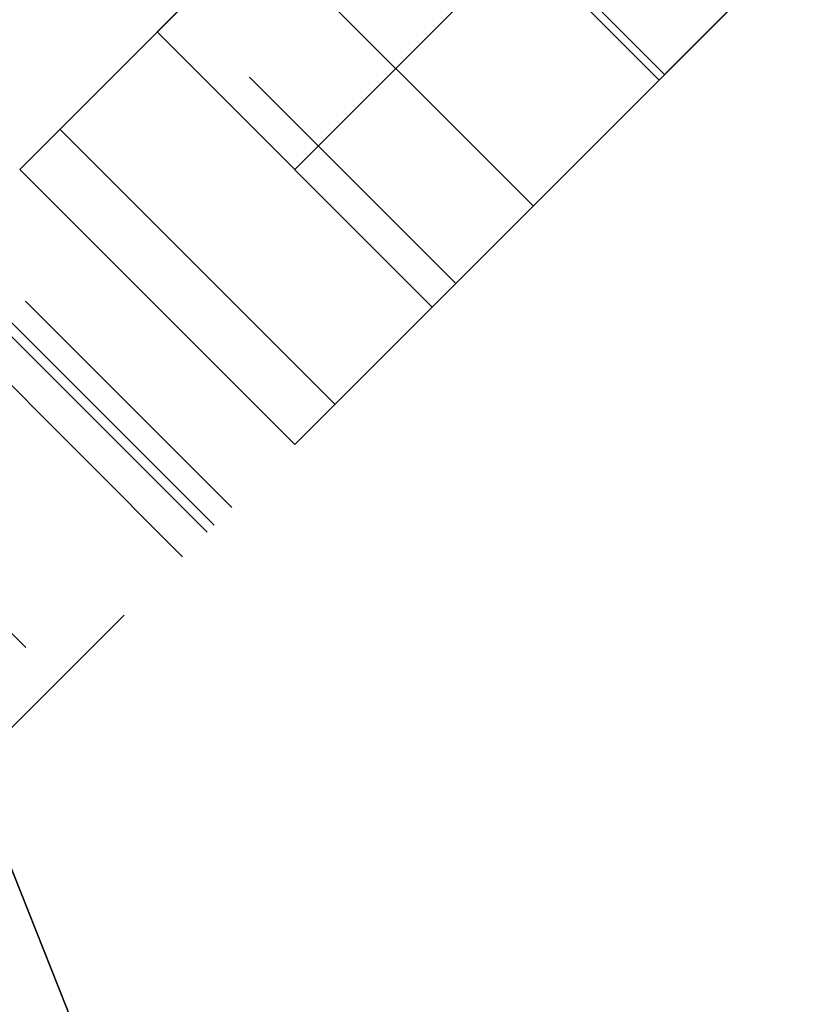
# Model space of a CAD drawing. Header units: millimetres. Extents: x -1690 to 192, y -898 to 54.
# Tile 81 of 256: x -1641.47 to -1637.37, y -10.48 to -5.42. Entities that reach past the tile are written whole.
import ezdxf

# ---------------------------------------------------------------- set-up
doc = ezdxf.new("R2010")
doc.units = ezdxf.units.MM
doc.header["$MEASUREMENT"] = 0
doc.layers.add('OVIDIO 186x93x72h', color=7, linetype='Continuous')

msp = doc.modelspace()

# ---------------------------------------------------------------- linework, layer by layer
at = {"layer": 'OVIDIO 186x93x72h', "extrusion": (0.202852, -0.108979, 0.973126)}
for points in [[(-750.5095, 1609.817), (-750.5095, 1449.1612)], [(-750.5095, 1449.1612), (-750.5095, 1609.817)], [(-750.805, 1609.817), (-750.805, 1449.1612)], [(-751.1005, 1609.817), (-751.1005, 1449.1612)], [(-751.1005, 1449.1612), (-751.1005, 1609.817)]]:
    msp.add_lwpolyline(points, dxfattribs=at)
at = {"layer": 'OVIDIO 186x93x72h', "extrusion": (0.235702, -0.235702, 0.942809)}
for points in [[(-1155.0728, 1376.7622), (-1155.0728, 1267.6844)], [(-1156.0215, 1267.6844), (-1156.0215, 1376.7622)], [(-1158.8675, 1267.6844), (-1158.8675, 1376.7622)], [(-1157.9188, 1376.7622), (-1157.9188, 1267.6844)]]:
    msp.add_lwpolyline(points, dxfattribs=at)
at = {"layer": 'OVIDIO 186x93x72h', "extrusion": (0.881274, 0.265352, 0.39108)}
msp.add_lwpolyline([(458.4009, 1206.8695), (502.7138, 1264.4246)], dxfattribs=at)
at = {"layer": 'OVIDIO 186x93x72h', "extrusion": (0.108979, -0.202852, 0.973126)}
for points in [[(-1465.2103, 960.73), (-1465.2103, 800.0741)], [(-1465.2103, 800.0741), (-1465.2103, 960.73)], [(-1464.9149, 960.73), (-1464.9149, 800.0741)], [(-1464.6194, 800.0741), (-1464.6194, 960.73)], [(-1464.6194, 960.73), (-1464.6194, 800.0741)]]:
    msp.add_lwpolyline(points, dxfattribs=at)
at = {"layer": 'OVIDIO 186x93x72h', "extrusion": (0.046296, -0.021464, 0.998697)}
for points in [[(-670.086, 1436.9399), (-670.086, 1537.4512)], [(-671.5722, 1435.9717), (-671.5722, 1537.2761)]]:
    msp.add_lwpolyline(points, dxfattribs=at)
at = {"layer": 'OVIDIO 186x93x72h', "extrusion": (0.021464, -0.046296, 0.998697)}
for points in [[(-1501.069, 640.8013), (-1501.069, 742.1039)], [(-1502.5549, 641.7651), (-1502.5549, 742.2781)]]:
    msp.add_lwpolyline(points, dxfattribs=at)
at = {"layer": 'OVIDIO 186x93x72h'}
for points in [[(-1630.018, 5.2702), (-1641.4731, -6.1849)], [(-1630.7251, 4.5631), (-1640.766, -5.4778)], [(-1640.766, -5.4778), (-1630.7251, 4.5631)], [(-1630.018, 3.856), (-1640.0589, -6.1849)], [(-1628.6037, 3.856), (-1640.0589, -7.5991)], [(-1639.3518, -6.892), (-1629.3109, 3.1489)], [(-1629.3109, 3.1489), (-1639.3518, -6.892)], [(-1639.2176, -4.6365), (-1638.1569, -5.6972)], [(-1639.2457, -4.6646), (-1638.185, -5.7253)], [(-1640.2464, -4.9582), (-1638.8322, -6.3724)], [(-1640.766, -5.4778), (-1639.3518, -6.892)], [(-1639.3518, -6.892), (-1640.766, -5.4778)], [(-1640.2911, -5.71), (-1639.2304, -6.7707)], [(-1639.2304, -6.7707), (-1640.2911, -5.71)], [(-1639.8518, -7.392), (-1641.266, -5.9778)], [(-1641.266, -5.9778), (-1639.8518, -7.392)], [(-1641.266, -5.9778), (-1639.8518, -7.392)], [(-1640.0589, -7.5991), (-1641.4731, -6.1849)], [(-1641.4731, -6.1849), (-1640.0589, -7.5991)], [(-1640.0589, -7.5991), (-1641.4731, -6.1849)], [(-1641.4731, -6.1849), (-1640.0589, -7.5991)], [(-1641.4731, -6.1849), (-1640.0589, -7.5991)], [(-1640.0589, -7.5991), (-1641.1195, -6.5385)], [(-1640.0589, -7.5991), (-1641.1195, -6.5385)], [(-1641.1195, -6.5385), (-1640.0589, -7.5991)], [(-1641.1195, -6.5385), (-1640.0589, -7.5991)], [(-1641.1195, -6.5385), (-1640.0589, -7.5991)], [(-1640.3825, -7.9227), (-1641.4431, -6.862)], [(-1641.4431, -6.862), (-1640.3825, -7.9227)], [(-1641.5338, -6.9527), (-1640.4731, -8.0133)], [(-1641.5694, -6.9883), (-1640.5088, -8.049)], [(-1641.4418, -8.641), (-1642.5441, -7.5388)]]:
    msp.add_lwpolyline(points, dxfattribs=at)
at = {"layer": 'OVIDIO 186x93x72h', "extrusion": (0.324768, 0.324768, 0.888285)}
for points in [[(1155.8234, 1338.8741), (1155.8234, 1331.7877)], [(1155.8234, 1331.7877), (1155.8234, 1338.8741)], [(1155.0734, 1331.7877), (1155.0734, 1338.8741)], [(1154.3234, 1331.7877), (1154.3234, 1338.8741)], [(1154.3234, 1338.8741), (1154.3234, 1331.7877)]]:
    msp.add_lwpolyline(points, dxfattribs=at)
at = {"layer": 'OVIDIO 186x93x72h', "extrusion": (0.015219, 0.015219, 0.999768)}
for points in [[(-1651.5653, -16.7909), (-1642.1877, -7.4155)], [(-1650.5047, -17.8517), (-1641.1272, -8.4763)], [(-1651.5652, -16.7909), (-1651.3125, -16.5383)], [(-1651.3125, -16.5383), (-1651.5652, -16.7909)], [(-1651.035, -17.3213), (-1650.7823, -17.0687)], [(-1651.141, -17.2152), (-1652.2434, -18.3174)], [(-1650.252, -17.599), (-1650.5047, -17.8517)], [(-1650.5047, -17.8517), (-1650.252, -17.599)], [(-1653.0503, -17.8514), (-1653.0217, -17.8793), (-1652.9923, -17.9069), (-1652.962, -17.934), (-1652.9308, -17.9606), (-1652.8987, -17.9867), (-1652.8658, -18.0123), (-1652.8321, -18.0374), (-1652.7975, -18.0618), (-1652.762, -18.0855), (-1652.7258, -18.1086), (-1652.6888, -18.1309), (-1652.651, -18.1525), (-1652.6124, -18.1733), (-1652.5731, -18.1933), (-1652.5331, -18.2124), (-1652.4925, -18.2306), (-1652.4511, -18.2479), (-1652.4092, -18.2642), (-1652.3666, -18.2795), (-1652.3236, -18.2939), (-1652.2799, -18.3071), (-1652.2359, -18.3194), (-1652.1913, -18.3305), (-1652.1464, -18.3405), (-1652.1011, -18.3494), (-1652.0555, -18.3571), (-1652.0096, -18.3637), (-1651.9634, -18.3691), (-1651.9171, -18.3733), (-1651.8707, -18.3763), (-1651.8241, -18.3781), (-1651.7775, -18.3787), (-1651.731, -18.3781), (-1651.6844, -18.3763), (-1651.638, -18.3733), (-1651.5916, -18.3691), (-1651.5455, -18.3637), (-1651.4996, -18.3572), (-1651.454, -18.3495), (-1651.4087, -18.3406), (-1651.3638, -18.3306), (-1651.3192, -18.3195), (-1651.2751, -18.3073), (-1651.2315, -18.294), (-1651.1884, -18.2797), (-1651.1459, -18.2643), (-1651.1039, -18.248), (-1651.0626, -18.2308), (-1651.0219, -18.2126), (-1650.9819, -18.1935), (-1650.9426, -18.1735), (-1650.9041, -18.1527), (-1650.8663, -18.1311), (-1650.8292, -18.1088), (-1650.793, -18.0857), (-1650.7576, -18.062), (-1650.723, -18.0376), (-1650.6892, -18.0126), (-1650.6563, -17.987), (-1650.6242, -17.9609), (-1650.593, -17.9342), (-1650.5627, -17.9071), (-1650.5333, -17.8796), (-1650.5047, -17.8517)], [(-1650.5047, -17.8517), (-1650.5333, -17.8796), (-1650.5627, -17.9071), (-1650.593, -17.9342), (-1650.6242, -17.9609), (-1650.6563, -17.987), (-1650.6892, -18.0126), (-1650.723, -18.0376), (-1650.7576, -18.062), (-1650.793, -18.0857), (-1650.8292, -18.1088), (-1650.8663, -18.1311), (-1650.9041, -18.1527), (-1650.9426, -18.1735), (-1650.9819, -18.1935), (-1651.0219, -18.2126), (-1651.0626, -18.2308), (-1651.1039, -18.248), (-1651.1459, -18.2643), (-1651.1884, -18.2797), (-1651.2315, -18.294), (-1651.2751, -18.3073), (-1651.3192, -18.3195), (-1651.3638, -18.3306), (-1651.4087, -18.3406), (-1651.454, -18.3495), (-1651.4996, -18.3572), (-1651.5455, -18.3637), (-1651.5916, -18.3691), (-1651.638, -18.3733), (-1651.6844, -18.3763), (-1651.731, -18.3781), (-1651.7775, -18.3787), (-1651.8241, -18.3781), (-1651.8707, -18.3763), (-1651.9171, -18.3733), (-1651.9634, -18.3691), (-1652.0096, -18.3637), (-1652.0555, -18.3571), (-1652.1011, -18.3494), (-1652.1464, -18.3405), (-1652.1913, -18.3305), (-1652.2359, -18.3194), (-1652.2799, -18.3071), (-1652.3236, -18.2939), (-1652.3666, -18.2795), (-1652.4092, -18.2642), (-1652.4511, -18.2479), (-1652.4925, -18.2306), (-1652.5331, -18.2124), (-1652.5731, -18.1933), (-1652.6124, -18.1733), (-1652.651, -18.1525), (-1652.6888, -18.1309), (-1652.7258, -18.1086), (-1652.762, -18.0855), (-1652.7975, -18.0618), (-1652.8321, -18.0374), (-1652.8658, -18.0123), (-1652.8987, -17.9867), (-1652.9308, -17.9606), (-1652.962, -17.934), (-1652.9923, -17.9069), (-1653.0217, -17.8793), (-1653.0503, -17.8514)]]:
    msp.add_lwpolyline(points, dxfattribs=at)
at = {"layer": 'OVIDIO 186x93x72h', "extrusion": (0.999884, -0.000231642, -0.015217)}
for points in [[(-10.6274, -27.6557), (-3.1701, 462.1775)], [(-11.6878, -27.6395), (-4.2305, 462.1924)]]:
    msp.add_lwpolyline(points, dxfattribs=at)
at = {"layer": 'OVIDIO 186x93x72h', "extrusion": (0.866025, -0.288675, -0.408248)}
for points in [[(-524.1226, -613.0512), (-521.4779, -609.8121)], [(-521.4779, -609.8121), (-524.1226, -613.0512)], [(-522.5527, -611.4724), (-525.1321, -614.6316)]]:
    msp.add_lwpolyline(points, dxfattribs=at)
at = {"layer": 'OVIDIO 186x93x72h', "extrusion": (-0.288675, 0.866025, -0.408248)}
for points in [[(1556.3525, 232.6217), (1558.932, 229.4625)], [(1558.932, 229.4625), (1556.3525, 232.6217)], [(1557.587, 230.769), (1554.9424, 234.0081)], [(1557.2516, 230.4951), (1554.6069, 233.7342)], [(1554.6069, 233.7342), (1557.2516, 230.4951)], [(1558.0375, 228.7322), (1555.4581, 231.8914)], [(1555.4581, 231.8914), (1558.0375, 228.7322)]]:
    msp.add_lwpolyline(points, dxfattribs=at)
at = {"layer": 'OVIDIO 186x93x72h', "extrusion": (0.707107, -0.707107, 0)}
for points in [[(-1165.0701, -1.6264), (-1165.0699, -1.6486), (-1165.0692, -1.671), (-1165.0679, -1.6936), (-1165.0661, -1.7163), (-1165.0638, -1.7391), (-1165.0609, -1.7621), (-1165.0575, -1.7852), (-1165.0534, -1.8084), (-1165.0489, -1.8316), (-1165.0437, -1.8549), (-1165.0379, -1.8782), (-1165.0315, -1.9016), (-1165.0246, -1.9249), (-1165.017, -1.9482), (-1165.0088, -1.9714), (-1164.9999, -1.9945), (-1164.9905, -2.0175), (-1164.9804, -2.0404), (-1164.9697, -2.0632), (-1164.9584, -2.0857), (-1164.9465, -2.1081), (-1164.934, -2.1302), (-1164.9209, -2.152), (-1164.9071, -2.1736), (-1164.8928, -2.1949), (-1164.8779, -2.2159), (-1164.8625, -2.2365), (-1164.8465, -2.2567), (-1164.83, -2.2766), (-1164.8129, -2.296), (-1164.7953, -2.315), (-1164.7773, -2.3335), (-1164.7587, -2.3516), (-1164.7397, -2.3692), (-1164.7203, -2.3862), (-1164.7004, -2.4028), (-1164.6802, -2.4188), (-1164.6596, -2.4342), (-1164.6386, -2.4491), (-1164.6174, -2.4634), (-1164.5958, -2.4771), (-1164.5739, -2.4903), (-1164.5518, -2.5028), (-1164.5294, -2.5147), (-1164.5069, -2.526), (-1164.4842, -2.5367), (-1164.4613, -2.5468), (-1164.4382, -2.5562), (-1164.4151, -2.565), (-1164.3919, -2.5732), (-1164.3686, -2.5808), (-1164.3453, -2.5878), (-1164.322, -2.5942), (-1164.2986, -2.6), (-1164.2754, -2.6051), (-1164.2521, -2.6097), (-1164.2289, -2.6137), (-1164.2058, -2.6172), (-1164.1829, -2.62), (-1164.16, -2.6224), (-1164.1373, -2.6242), (-1164.1147, -2.6254), (-1164.0923, -2.6262), (-1164.0701, -2.6264)], [(-1164.0701, -2.6264), (-1164.0923, -2.6262), (-1164.1147, -2.6254), (-1164.1373, -2.6242), (-1164.16, -2.6224), (-1164.1829, -2.62), (-1164.2058, -2.6172), (-1164.2289, -2.6137), (-1164.2521, -2.6097), (-1164.2754, -2.6051), (-1164.2986, -2.6), (-1164.322, -2.5942), (-1164.3453, -2.5878), (-1164.3686, -2.5808), (-1164.3919, -2.5732), (-1164.4151, -2.565), (-1164.4382, -2.5562), (-1164.4613, -2.5468), (-1164.4842, -2.5367), (-1164.5069, -2.526), (-1164.5294, -2.5147), (-1164.5518, -2.5028), (-1164.5739, -2.4903), (-1164.5958, -2.4771), (-1164.6174, -2.4634), (-1164.6386, -2.4491), (-1164.6596, -2.4342), (-1164.6802, -2.4188), (-1164.7004, -2.4028), (-1164.7203, -2.3862), (-1164.7397, -2.3692), (-1164.7587, -2.3516), (-1164.7773, -2.3335), (-1164.7953, -2.315), (-1164.8129, -2.296), (-1164.83, -2.2766), (-1164.8465, -2.2567), (-1164.8625, -2.2365), (-1164.8779, -2.2159), (-1164.8928, -2.1949), (-1164.9071, -2.1736), (-1164.9209, -2.152), (-1164.934, -2.1302), (-1164.9465, -2.1081), (-1164.9584, -2.0857), (-1164.9697, -2.0632), (-1164.9804, -2.0404), (-1164.9905, -2.0175), (-1164.9999, -1.9945), (-1165.0088, -1.9714), (-1165.017, -1.9482), (-1165.0246, -1.9249), (-1165.0315, -1.9016), (-1165.0379, -1.8782), (-1165.0437, -1.8549), (-1165.0489, -1.8316), (-1165.0534, -1.8084), (-1165.0575, -1.7852), (-1165.0609, -1.7621), (-1165.0638, -1.7391), (-1165.0661, -1.7163), (-1165.0679, -1.6936), (-1165.0692, -1.671), (-1165.0699, -1.6486), (-1165.0701, -1.6264)], [(-1164.7773, 21.7897), (-1164.794, 21.7725), (-1164.8104, 21.7549), (-1164.8264, 21.7368), (-1164.8421, 21.7182), (-1164.8574, 21.6992), (-1164.8722, 21.6798), (-1164.8866, 21.66), (-1164.9006, 21.6397), (-1164.914, 21.6191), (-1164.927, 21.5981), (-1164.9395, 21.5767), (-1164.9515, 21.555), (-1164.963, 21.533), (-1164.9739, 21.5107), (-1164.9842, 21.4881), (-1164.994, 21.4652), (-1165.0033, 21.4422), (-1165.0119, 21.4189), (-1165.02, 21.3954), (-1165.0274, 21.3717), (-1165.0343, 21.3479), (-1165.0406, 21.3239), (-1165.0462, 21.2999), (-1165.0513, 21.2758), (-1165.0558, 21.2516), (-1165.0596, 21.2274), (-1165.0628, 21.2031), (-1165.0655, 21.1789), (-1165.0675, 21.1547), (-1165.069, 21.1306), (-1165.0699, 21.1065), (-1165.0701, 21.0826)], [(-1165.0701, 21.0826), (-1165.0699, 21.1065), (-1165.069, 21.1306), (-1165.0675, 21.1547), (-1165.0655, 21.1789), (-1165.0628, 21.2031), (-1165.0596, 21.2274), (-1165.0558, 21.2516), (-1165.0513, 21.2758), (-1165.0462, 21.2999), (-1165.0406, 21.3239), (-1165.0343, 21.3479), (-1165.0274, 21.3717), (-1165.02, 21.3954), (-1165.0119, 21.4189), (-1165.0033, 21.4422), (-1164.994, 21.4652), (-1164.9842, 21.4881), (-1164.9739, 21.5107), (-1164.963, 21.533), (-1164.9515, 21.555), (-1164.9395, 21.5767), (-1164.927, 21.5981), (-1164.914, 21.6191), (-1164.9006, 21.6397), (-1164.8866, 21.66), (-1164.8722, 21.6798), (-1164.8574, 21.6992), (-1164.8421, 21.7182), (-1164.8264, 21.7368), (-1164.8104, 21.7549), (-1164.794, 21.7725), (-1164.7773, 21.7897)], [(-1164.0701, -2.6264), (-1164.0944, -2.6261), (-1164.1187, -2.6252), (-1164.1431, -2.6238), (-1164.1675, -2.6217), (-1164.1919, -2.619), (-1164.2163, -2.6157), (-1164.2407, -2.6118), (-1164.265, -2.6073), (-1164.2892, -2.6021), (-1164.3134, -2.5964), (-1164.3374, -2.59), (-1164.3613, -2.5831), (-1164.385, -2.5756), (-1164.4085, -2.5674), (-1164.4318, -2.5587), (-1164.4549, -2.5494), (-1164.4777, -2.5396), (-1164.5002, -2.5292), (-1164.5225, -2.5183), (-1164.5444, -2.5068), (-1164.566, -2.4948), (-1164.5873, -2.4823), (-1164.6082, -2.4694), (-1164.6287, -2.4559), (-1164.6488, -2.442), (-1164.6685, -2.4277), (-1164.6877, -2.4129), (-1164.7065, -2.3978), (-1164.7249, -2.3822), (-1164.7428, -2.3663), (-1164.7603, -2.3501), (-1164.7773, -2.3335), (-1164.7938, -2.3166), (-1164.8101, -2.2991), (-1164.826, -2.2812), (-1164.8415, -2.2628), (-1164.8567, -2.244), (-1164.8714, -2.2247), (-1164.8857, -2.205), (-1164.8996, -2.1849), (-1164.9131, -2.1644), (-1164.9261, -2.1435), (-1164.9385, -2.1223), (-1164.9505, -2.1007), (-1164.962, -2.0788), (-1164.9729, -2.0565), (-1164.9833, -2.034), (-1164.9932, -2.0111), (-1165.0025, -1.9881), (-1165.0112, -1.9648), (-1165.0193, -1.9412), (-1165.0268, -1.9175), (-1165.0338, -1.8937), (-1165.0401, -1.8696), (-1165.0459, -1.8455), (-1165.051, -1.8213), (-1165.0555, -1.7969), (-1165.0594, -1.7726), (-1165.0627, -1.7481), (-1165.0654, -1.7237), (-1165.0675, -1.6993), (-1165.069, -1.675), (-1165.0699, -1.6506), (-1165.0701, -1.6264)], [(-1164.0701, -2.6264), (-1164.0923, -2.6262), (-1164.1147, -2.6254), (-1164.1373, -2.6242), (-1164.16, -2.6224), (-1164.1829, -2.62), (-1164.2058, -2.6172), (-1164.2289, -2.6137), (-1164.2521, -2.6097), (-1164.2754, -2.6051), (-1164.2986, -2.6), (-1164.322, -2.5942), (-1164.3453, -2.5878), (-1164.3686, -2.5808), (-1164.3919, -2.5732), (-1164.4151, -2.565), (-1164.4382, -2.5562), (-1164.4613, -2.5468), (-1164.4842, -2.5367), (-1164.5069, -2.526), (-1164.5294, -2.5147), (-1164.5518, -2.5028), (-1164.5739, -2.4903), (-1164.5958, -2.4771), (-1164.6174, -2.4634), (-1164.6386, -2.4491), (-1164.6596, -2.4342), (-1164.6802, -2.4188), (-1164.7004, -2.4028), (-1164.7203, -2.3862), (-1164.7397, -2.3692), (-1164.7587, -2.3516), (-1164.7773, -2.3335), (-1164.7953, -2.315), (-1164.8129, -2.296), (-1164.83, -2.2766), (-1164.8465, -2.2567), (-1164.8625, -2.2365), (-1164.8779, -2.2159), (-1164.8928, -2.1949), (-1164.9071, -2.1736), (-1164.9209, -2.152), (-1164.934, -2.1302), (-1164.9465, -2.1081), (-1164.9584, -2.0857), (-1164.9697, -2.0632), (-1164.9804, -2.0404), (-1164.9905, -2.0175), (-1164.9999, -1.9945), (-1165.0088, -1.9714), (-1165.017, -1.9482), (-1165.0246, -1.9249), (-1165.0315, -1.9016), (-1165.0379, -1.8782), (-1165.0437, -1.8549), (-1165.0489, -1.8316), (-1165.0534, -1.8084), (-1165.0575, -1.7852), (-1165.0609, -1.7621), (-1165.0638, -1.7391), (-1165.0661, -1.7163), (-1165.0679, -1.6936), (-1165.0692, -1.671), (-1165.0699, -1.6486), (-1165.0701, -1.6264)], [(-1165.0701, -1.6264), (-1165.0699, -1.6486), (-1165.0692, -1.671), (-1165.0679, -1.6936), (-1165.0661, -1.7163), (-1165.0638, -1.7391), (-1165.0609, -1.7621), (-1165.0575, -1.7852), (-1165.0534, -1.8084), (-1165.0489, -1.8316), (-1165.0437, -1.8549), (-1165.0379, -1.8782), (-1165.0315, -1.9016), (-1165.0246, -1.9249), (-1165.017, -1.9482), (-1165.0088, -1.9714), (-1164.9999, -1.9945), (-1164.9905, -2.0175), (-1164.9804, -2.0404), (-1164.9697, -2.0632), (-1164.9584, -2.0857), (-1164.9465, -2.1081), (-1164.934, -2.1302), (-1164.9209, -2.152), (-1164.9071, -2.1736), (-1164.8928, -2.1949), (-1164.8779, -2.2159), (-1164.8625, -2.2365), (-1164.8465, -2.2567), (-1164.83, -2.2766), (-1164.8129, -2.296), (-1164.7953, -2.315), (-1164.7773, -2.3335), (-1164.7587, -2.3516), (-1164.7397, -2.3692), (-1164.7203, -2.3862), (-1164.7004, -2.4028), (-1164.6802, -2.4188), (-1164.6596, -2.4342), (-1164.6386, -2.4491), (-1164.6174, -2.4634), (-1164.5958, -2.4771), (-1164.5739, -2.4903), (-1164.5518, -2.5028), (-1164.5294, -2.5147), (-1164.5069, -2.526), (-1164.4842, -2.5367), (-1164.4613, -2.5468), (-1164.4382, -2.5562), (-1164.4151, -2.565), (-1164.3919, -2.5732), (-1164.3686, -2.5808), (-1164.3453, -2.5878), (-1164.322, -2.5942), (-1164.2986, -2.6), (-1164.2754, -2.6051), (-1164.2521, -2.6097), (-1164.2289, -2.6137), (-1164.2058, -2.6172), (-1164.1829, -2.62), (-1164.16, -2.6224), (-1164.1373, -2.6242), (-1164.1147, -2.6254), (-1164.0923, -2.6262), (-1164.0701, -2.6264)], [(-1167.0701, -2.6264), (-1167.0258, -2.6259), (-1166.981, -2.6244), (-1166.9359, -2.6219), (-1166.8904, -2.6183), (-1166.8447, -2.6137), (-1166.7988, -2.6079), (-1166.7526, -2.601), (-1166.7062, -2.593), (-1166.6597, -2.5839), (-1166.6131, -2.5735), (-1166.5665, -2.562), (-1166.5198, -2.5492), (-1166.4732, -2.5353), (-1166.4266, -2.5201), (-1166.3802, -2.5036), (-1166.334, -2.486), (-1166.2879, -2.4671), (-1166.2421, -2.447), (-1166.1967, -2.4256), (-1166.1516, -2.403), (-1166.1069, -2.3792), (-1166.0626, -2.3541), (-1166.0189, -2.3279), (-1165.9757, -2.3004), (-1165.9332, -2.2718), (-1165.8912, -2.242), (-1165.85, -2.2111), (-1165.8095, -2.1791), (-1165.7699, -2.146), (-1165.731, -2.1119), (-1165.693, -2.0768), (-1165.6559, -2.0406), (-1165.6198, -2.0036), (-1165.5847, -1.9656), (-1165.5505, -1.9267), (-1165.5174, -1.887), (-1165.4854, -1.8465), (-1165.4545, -1.8053), (-1165.4248, -1.7634), (-1165.3962, -1.7208), (-1165.3687, -1.6777), (-1165.3425, -1.6339), (-1165.3174, -1.5897), (-1165.2936, -1.545), (-1165.271, -1.4999), (-1165.2496, -1.4544), (-1165.2295, -1.4087), (-1165.2106, -1.3626), (-1165.1929, -1.3163), (-1165.1765, -1.2699), (-1165.1613, -1.2234), (-1165.1473, -1.1767), (-1165.1346, -1.1301), (-1165.1231, -1.0834), (-1165.1127, -1.0368), (-1165.1035, -0.9903), (-1165.0955, -0.944), (-1165.0886, -0.8978), (-1165.0829, -0.8518), (-1165.0782, -0.8061), (-1165.0747, -0.7607), (-1165.0721, -0.7156), (-1165.0706, -0.6708), (-1165.0701, -0.6264)], [(-1165.0701, -0.6264), (-1165.0706, -0.6708), (-1165.0721, -0.7156), (-1165.0747, -0.7607), (-1165.0782, -0.8061), (-1165.0829, -0.8518), (-1165.0886, -0.8978), (-1165.0955, -0.944), (-1165.1035, -0.9903), (-1165.1127, -1.0368), (-1165.1231, -1.0834), (-1165.1346, -1.1301), (-1165.1473, -1.1767), (-1165.1613, -1.2234), (-1165.1765, -1.2699), (-1165.1929, -1.3163), (-1165.2106, -1.3626), (-1165.2295, -1.4087), (-1165.2496, -1.4544), (-1165.271, -1.4999), (-1165.2936, -1.545), (-1165.3174, -1.5897), (-1165.3425, -1.6339), (-1165.3687, -1.6777), (-1165.3962, -1.7208), (-1165.4248, -1.7634), (-1165.4545, -1.8053), (-1165.4854, -1.8465), (-1165.5174, -1.887), (-1165.5505, -1.9267), (-1165.5847, -1.9656), (-1165.6198, -2.0036), (-1165.6559, -2.0406), (-1165.693, -2.0768), (-1165.731, -2.1119), (-1165.7699, -2.146), (-1165.8095, -2.1791), (-1165.85, -2.2111), (-1165.8912, -2.242), (-1165.9332, -2.2718), (-1165.9757, -2.3004), (-1166.0189, -2.3279), (-1166.0626, -2.3541), (-1166.1069, -2.3792), (-1166.1516, -2.403), (-1166.1967, -2.4256), (-1166.2421, -2.447), (-1166.2879, -2.4671), (-1166.334, -2.486), (-1166.3802, -2.5036), (-1166.4266, -2.5201), (-1166.4732, -2.5353), (-1166.5198, -2.5492), (-1166.5665, -2.562), (-1166.6131, -2.5735), (-1166.6597, -2.5839), (-1166.7062, -2.593), (-1166.7526, -2.601), (-1166.7988, -2.6079), (-1166.8447, -2.6137), (-1166.8904, -2.6183), (-1166.9359, -2.6219), (-1166.981, -2.6244), (-1167.0258, -2.6259), (-1167.0701, -2.6264)]]:
    msp.add_lwpolyline(points, dxfattribs=at)
at = {"layer": 'OVIDIO 186x93x72h', "extrusion": (-0.707107, 0.707107, 0)}
for points in [[(1165.0701, 20.7167), (1165.069, 20.8126), (1165.0655, 20.9089), (1165.0597, 21.0054), (1165.0515, 21.1022), (1165.041, 21.1991), (1165.028, 21.296), (1165.0126, 21.3929), (1164.9948, 21.4896), (1164.9745, 21.5861), (1164.9519, 21.6823), (1164.9268, 21.778), (1164.8993, 21.8733), (1164.8694, 21.9679), (1164.8372, 22.0619), (1164.8026, 22.1551), (1164.7657, 22.2475), (1164.7265, 22.3389), (1164.685, 22.4292), (1164.6414, 22.5185), (1164.5956, 22.6065), (1164.5476, 22.6933), (1164.4977, 22.7788), (1164.4457, 22.8628), (1164.3918, 22.9454), (1164.336, 23.0264), (1164.2784, 23.1057), (1164.219, 23.1834), (1164.158, 23.2594), (1164.0953, 23.3336), (1164.0312, 23.406), (1163.9656, 23.4765), (1163.8986, 23.5452)], [(1163.8986, 23.5452), (1163.9656, 23.4765), (1164.0312, 23.406), (1164.0953, 23.3336), (1164.158, 23.2594), (1164.219, 23.1834), (1164.2784, 23.1057), (1164.336, 23.0264), (1164.3918, 22.9454), (1164.4457, 22.8628), (1164.4977, 22.7788), (1164.5476, 22.6933), (1164.5956, 22.6065), (1164.6414, 22.5185), (1164.685, 22.4292), (1164.7265, 22.3389), (1164.7657, 22.2475), (1164.8026, 22.1551), (1164.8372, 22.0619), (1164.8694, 21.9679), (1164.8993, 21.8733), (1164.9268, 21.778), (1164.9519, 21.6823), (1164.9745, 21.5861), (1164.9948, 21.4896), (1165.0126, 21.3929), (1165.028, 21.296), (1165.041, 21.1991), (1165.0515, 21.1022), (1165.0597, 21.0054), (1165.0655, 20.9089), (1165.069, 20.8126), (1165.0701, 20.7167)], [(1163.8986, 23.5452), (1163.9656, 23.4765), (1164.0312, 23.406), (1164.0953, 23.3336), (1164.158, 23.2594), (1164.219, 23.1834), (1164.2784, 23.1057), (1164.336, 23.0264), (1164.3918, 22.9454), (1164.4457, 22.8628), (1164.4977, 22.7788), (1164.5476, 22.6933), (1164.5956, 22.6065), (1164.6414, 22.5185), (1164.685, 22.4292), (1164.7265, 22.3389), (1164.7657, 22.2475), (1164.8026, 22.1551), (1164.8372, 22.0619), (1164.8694, 21.9679), (1164.8993, 21.8733), (1164.9268, 21.778), (1164.9519, 21.6823), (1164.9745, 21.5861), (1164.9948, 21.4896), (1165.0126, 21.3929), (1165.028, 21.296), (1165.041, 21.1991), (1165.0515, 21.1022), (1165.0597, 21.0054), (1165.0655, 20.9089), (1165.069, 20.8126), (1165.0701, 20.7167)], [(1167.0701, -2.6264), (1167.0258, -2.6259), (1166.981, -2.6244), (1166.9359, -2.6219), (1166.8904, -2.6183), (1166.8447, -2.6137), (1166.7988, -2.6079), (1166.7526, -2.601), (1166.7062, -2.593), (1166.6597, -2.5839), (1166.6131, -2.5735), (1166.5665, -2.562), (1166.5198, -2.5492), (1166.4732, -2.5353), (1166.4266, -2.5201), (1166.3802, -2.5036), (1166.334, -2.486), (1166.2879, -2.4671), (1166.2421, -2.447), (1166.1967, -2.4256), (1166.1516, -2.403), (1166.1069, -2.3792), (1166.0626, -2.3541), (1166.0189, -2.3279), (1165.9757, -2.3004), (1165.9332, -2.2718), (1165.8912, -2.242), (1165.85, -2.2111), (1165.8095, -2.1791), (1165.7699, -2.146), (1165.731, -2.1119), (1165.693, -2.0768), (1165.6559, -2.0406), (1165.6198, -2.0036), (1165.5847, -1.9656), (1165.5505, -1.9267), (1165.5174, -1.887), (1165.4854, -1.8465), (1165.4545, -1.8053), (1165.4248, -1.7634), (1165.3962, -1.7208), (1165.3687, -1.6777), (1165.3425, -1.6339), (1165.3174, -1.5897), (1165.2936, -1.545), (1165.271, -1.4999), (1165.2496, -1.4544), (1165.2295, -1.4087), (1165.2106, -1.3626), (1165.1929, -1.3163), (1165.1765, -1.2699), (1165.1613, -1.2234), (1165.1473, -1.1767), (1165.1346, -1.1301), (1165.1231, -1.0834), (1165.1127, -1.0368), (1165.1035, -0.9903), (1165.0955, -0.944), (1165.0886, -0.8978), (1165.0829, -0.8518), (1165.0782, -0.8061), (1165.0747, -0.7607), (1165.0721, -0.7156), (1165.0706, -0.6708), (1165.0701, -0.6264)], [(1165.0701, -0.6264), (1165.0706, -0.6708), (1165.0721, -0.7156), (1165.0747, -0.7607), (1165.0782, -0.8061), (1165.0829, -0.8518), (1165.0886, -0.8978), (1165.0955, -0.944), (1165.1035, -0.9903), (1165.1127, -1.0368), (1165.1231, -1.0834), (1165.1346, -1.1301), (1165.1473, -1.1767), (1165.1613, -1.2234), (1165.1765, -1.2699), (1165.1929, -1.3163), (1165.2106, -1.3626), (1165.2295, -1.4087), (1165.2496, -1.4544), (1165.271, -1.4999), (1165.2936, -1.545), (1165.3174, -1.5897), (1165.3425, -1.6339), (1165.3687, -1.6777), (1165.3962, -1.7208), (1165.4248, -1.7634), (1165.4545, -1.8053), (1165.4854, -1.8465), (1165.5174, -1.887), (1165.5505, -1.9267), (1165.5847, -1.9656), (1165.6198, -2.0036), (1165.6559, -2.0406), (1165.693, -2.0768), (1165.731, -2.1119), (1165.7699, -2.146), (1165.8095, -2.1791), (1165.85, -2.2111), (1165.8912, -2.242), (1165.9332, -2.2718), (1165.9757, -2.3004), (1166.0189, -2.3279), (1166.0626, -2.3541), (1166.1069, -2.3792), (1166.1516, -2.403), (1166.1967, -2.4256), (1166.2421, -2.447), (1166.2879, -2.4671), (1166.334, -2.486), (1166.3802, -2.5036), (1166.4266, -2.5201), (1166.4732, -2.5353), (1166.5198, -2.5492), (1166.5665, -2.562), (1166.6131, -2.5735), (1166.6597, -2.5839), (1166.7062, -2.593), (1166.7526, -2.601), (1166.7988, -2.6079), (1166.8447, -2.6137), (1166.8904, -2.6183), (1166.9359, -2.6219), (1166.981, -2.6244), (1167.0258, -2.6259), (1167.0701, -2.6264)], [(1165.0701, 21.0826), (1165.0699, 21.1065), (1165.069, 21.1306), (1165.0675, 21.1547), (1165.0655, 21.1789), (1165.0628, 21.2031), (1165.0596, 21.2274), (1165.0558, 21.2516), (1165.0513, 21.2758), (1165.0462, 21.2999), (1165.0406, 21.3239), (1165.0343, 21.3479), (1165.0274, 21.3717), (1165.02, 21.3954), (1165.0119, 21.4189), (1165.0033, 21.4422), (1164.994, 21.4652), (1164.9842, 21.4881), (1164.9739, 21.5107), (1164.963, 21.533), (1164.9515, 21.555), (1164.9395, 21.5767), (1164.927, 21.5981), (1164.914, 21.6191), (1164.9006, 21.6397), (1164.8866, 21.66), (1164.8722, 21.6798), (1164.8574, 21.6992), (1164.8421, 21.7182), (1164.8264, 21.7368), (1164.8104, 21.7549), (1164.794, 21.7725), (1164.7773, 21.7897)], [(1163.8986, 23.5452), (1163.9656, 23.4765), (1164.0312, 23.406), (1164.0953, 23.3336), (1164.158, 23.2594), (1164.219, 23.1834), (1164.2784, 23.1057), (1164.336, 23.0264), (1164.3918, 22.9454), (1164.4457, 22.8628), (1164.4977, 22.7788), (1164.5476, 22.6933), (1164.5956, 22.6065), (1164.6414, 22.5185), (1164.685, 22.4292), (1164.7265, 22.3389), (1164.7657, 22.2475), (1164.8026, 22.1551), (1164.8372, 22.0619), (1164.8694, 21.9679), (1164.8993, 21.8733), (1164.9268, 21.778), (1164.9519, 21.6823), (1164.9745, 21.5861), (1164.9948, 21.4896), (1165.0126, 21.3929), (1165.028, 21.296), (1165.041, 21.1991), (1165.0515, 21.1022), (1165.0597, 21.0054), (1165.0655, 20.9089), (1165.069, 20.8126), (1165.0701, 20.7167)], [(1165.0701, 20.7167), (1165.069, 20.8126), (1165.0655, 20.9089), (1165.0597, 21.0054), (1165.0515, 21.1022), (1165.041, 21.1991), (1165.028, 21.296), (1165.0126, 21.3929), (1164.9948, 21.4896), (1164.9745, 21.5861), (1164.9519, 21.6823), (1164.9268, 21.778), (1164.8993, 21.8733), (1164.8694, 21.9679), (1164.8372, 22.0619), (1164.8026, 22.1551), (1164.7657, 22.2475), (1164.7265, 22.3389), (1164.685, 22.4292), (1164.6414, 22.5185), (1164.5956, 22.6065), (1164.5476, 22.6933), (1164.4977, 22.7788), (1164.4457, 22.8628), (1164.3918, 22.9454), (1164.336, 23.0264), (1164.2784, 23.1057), (1164.219, 23.1834), (1164.158, 23.2594), (1164.0953, 23.3336), (1164.0312, 23.406), (1163.9656, 23.4765), (1163.8986, 23.5452)], [(1165.0701, -0.6264), (1165.0708, -0.6765), (1165.0727, -0.7267), (1165.0758, -0.7769), (1165.0802, -0.827), (1165.0859, -0.8771), (1165.0929, -0.927), (1165.1011, -0.9767), (1165.1105, -1.0262), (1165.1212, -1.0754), (1165.1331, -1.1243), (1165.1462, -1.1729), (1165.1606, -1.221), (1165.1761, -1.2687), (1165.1927, -1.3158), (1165.2105, -1.3625), (1165.2294, -1.4085), (1165.2494, -1.4539), (1165.2704, -1.4987), (1165.2924, -1.5428), (1165.3155, -1.5861), (1165.3394, -1.6288), (1165.3644, -1.6706), (1165.3901, -1.7116), (1165.4168, -1.7518), (1165.4442, -1.7911), (1165.4725, -1.8295), (1165.5014, -1.867), (1165.5311, -1.9036), (1165.5614, -1.9393), (1165.5924, -1.9741), (1165.6239, -2.0078), (1165.6559, -2.0406), (1165.6887, -2.0727), (1165.7225, -2.1042), (1165.7572, -2.1352), (1165.7929, -2.1655), (1165.8295, -2.1951), (1165.8671, -2.2241), (1165.9055, -2.2523), (1165.9448, -2.2798), (1165.985, -2.3064), (1166.026, -2.3322), (1166.0678, -2.3571), (1166.1104, -2.3811), (1166.1538, -2.4041), (1166.1979, -2.4262), (1166.2426, -2.4472), (1166.2881, -2.4672), (1166.3341, -2.4861), (1166.3807, -2.5038), (1166.4279, -2.5205), (1166.4756, -2.536), (1166.5237, -2.5503), (1166.5722, -2.5634), (1166.6211, -2.5754), (1166.6704, -2.5861), (1166.7199, -2.5955), (1166.7696, -2.6037), (1166.8195, -2.6107), (1166.8696, -2.6163), (1166.9197, -2.6208), (1166.9699, -2.6239), (1167.02, -2.6258), (1167.0701, -2.6264)], [(1165.0701, 21.0826), (1165.0699, 21.1065), (1165.069, 21.1306), (1165.0675, 21.1547), (1165.0655, 21.1789), (1165.0628, 21.2031), (1165.0596, 21.2274), (1165.0558, 21.2516), (1165.0513, 21.2758), (1165.0462, 21.2999), (1165.0406, 21.3239), (1165.0343, 21.3479), (1165.0274, 21.3717), (1165.02, 21.3954), (1165.0119, 21.4189), (1165.0033, 21.4422), (1164.994, 21.4652), (1164.9842, 21.4881), (1164.9739, 21.5107), (1164.963, 21.533), (1164.9515, 21.555), (1164.9395, 21.5767), (1164.927, 21.5981), (1164.914, 21.6191), (1164.9006, 21.6397), (1164.8866, 21.66), (1164.8722, 21.6798), (1164.8574, 21.6992), (1164.8421, 21.7182), (1164.8264, 21.7368), (1164.8104, 21.7549), (1164.794, 21.7725), (1164.7773, 21.7897)], [(1164.7773, 21.7897), (1164.794, 21.7725), (1164.8104, 21.7549), (1164.8264, 21.7368), (1164.8421, 21.7182), (1164.8574, 21.6992), (1164.8722, 21.6798), (1164.8866, 21.66), (1164.9006, 21.6397), (1164.914, 21.6191), (1164.927, 21.5981), (1164.9395, 21.5767), (1164.9515, 21.555), (1164.963, 21.533), (1164.9739, 21.5107), (1164.9842, 21.4881), (1164.994, 21.4652), (1165.0033, 21.4422), (1165.0119, 21.4189), (1165.02, 21.3954), (1165.0274, 21.3717), (1165.0343, 21.3479), (1165.0406, 21.3239), (1165.0462, 21.2999), (1165.0513, 21.2758), (1165.0558, 21.2516), (1165.0596, 21.2274), (1165.0628, 21.2031), (1165.0655, 21.1789), (1165.0675, 21.1547), (1165.069, 21.1306), (1165.0699, 21.1065), (1165.0701, 21.0826)]]:
    msp.add_lwpolyline(points, dxfattribs=at)
at = {"layer": 'OVIDIO 186x93x72h', "extrusion": (1, 0, 0)}
for points in [[(-6.1849, 21.0826), (-6.1849, -1.6264)], [(-6.1849, -1.6264), (-6.1849, 21.0826)], [(-6.5385, -0.6264), (-6.5385, 20.7167)], [(-6.5385, 20.7167), (-6.5385, -0.6264)], [(-6.892, 21.0826), (-6.892, -1.6264)], [(-7.0688, -0.6264), (-7.0688, 20.7167)], [(-7.5991, 20.7167), (-7.5991, -0.6264)], [(-7.5991, 21.0826), (-7.5991, -1.6264)], [(-7.5991, -0.6264), (-7.5991, 20.7167)]]:
    msp.add_lwpolyline(points, dxfattribs=at)
at = {"layer": 'OVIDIO 186x93x72h', "extrusion": (9.85324e-08, -9.85311e-08, 1)}
for points in [[(-1640.6351, -8.1752), (-1641.6958, -7.1146)], [(-1641.6958, -7.1146), (-1640.6351, -8.1752)]]:
    msp.add_lwpolyline(points, dxfattribs=at)
at = {"layer": 'OVIDIO 186x93x72h', "extrusion": (0, 1, 0)}
msp.add_lwpolyline([(1640.0589, -1.6264), (1640.0589, 21.0826)], dxfattribs=at)
at = {"layer": 'OVIDIO 186x93x72h', "extrusion": (0.999884, -0.000231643, -0.015217)}
for points in [[(-18.6586, -27.7456), (-8.5554, 635.8802)], [(-8.5554, 635.8802), (-18.6586, -27.7456)]]:
    msp.add_lwpolyline(points, dxfattribs=at)
at = {"layer": 'OVIDIO 186x93x72h', "extrusion": (-0.276089, -0.12261, 0.953279)}
msp.add_lwpolyline([(-658.0429, -1231.3857), (-658.0429, -1233.7084)], dxfattribs=at)
at = {"layer": 'OVIDIO 186x93x72h', "extrusion": (-0.366639, 0.922113, -0.123629)}
for points in [[(1528.7066, 734.0551), (1528.6737, 734.0165), (1528.6392, 733.9786), (1528.6031, 733.9417), (1528.5654, 733.9057), (1528.546, 733.8881), (1528.5262, 733.8708), (1528.506, 733.8538), (1528.4855, 733.837), (1528.4646, 733.8206), (1528.4434, 733.8045), (1528.4218, 733.7888), (1528.3999, 733.7734), (1528.3776, 733.7583), (1528.355, 733.7436), (1528.3321, 733.7293), (1528.3089, 733.7154), (1528.2854, 733.7019), (1528.2617, 733.6887), (1528.2376, 733.676), (1528.2133, 733.6637), (1528.1887, 733.6518), (1528.1639, 733.6404), (1528.1389, 733.6294), (1528.1136, 733.6189), (1528.0882, 733.6088), (1528.0625, 733.5992), (1528.0367, 733.59), (1528.0107, 733.5813), (1527.9845, 733.5731), (1527.9583, 733.5654), (1527.9318, 733.5581), (1527.9053, 733.5514), (1527.8787, 733.5451), (1527.8519, 733.5393), (1527.8251, 733.5341), (1527.7983, 733.5293), (1527.7714, 733.525), (1527.7444, 733.5212), (1527.7175, 733.5179), (1527.6905, 733.5151), (1527.6636, 733.5127), (1527.6366, 733.5109), (1527.6097, 733.5096), (1527.5829, 733.5087), (1527.5561, 733.5083), (1527.5293, 733.5084), (1527.5027, 733.509), (1527.4761, 733.5101), (1527.4497, 733.5116), (1527.4234, 733.5135), (1527.3972, 733.516), (1527.3712, 733.5188), (1527.3195, 733.5259), (1527.2686, 733.5346), (1527.2185, 733.5451), (1527.1691, 733.5571)], [(1527.1691, 733.5571), (1527.2185, 733.5451), (1527.2686, 733.5346), (1527.3195, 733.5259), (1527.3712, 733.5188), (1527.3972, 733.516), (1527.4234, 733.5135), (1527.4497, 733.5116), (1527.4761, 733.5101), (1527.5027, 733.509), (1527.5293, 733.5084), (1527.5561, 733.5083), (1527.5829, 733.5087), (1527.6097, 733.5096), (1527.6366, 733.5109), (1527.6636, 733.5127), (1527.6905, 733.5151), (1527.7175, 733.5179), (1527.7444, 733.5212), (1527.7714, 733.525), (1527.7983, 733.5293), (1527.8251, 733.5341), (1527.8519, 733.5393), (1527.8787, 733.5451), (1527.9053, 733.5514), (1527.9318, 733.5581), (1527.9583, 733.5654), (1527.9845, 733.5731), (1528.0107, 733.5813), (1528.0367, 733.59), (1528.0625, 733.5992), (1528.0882, 733.6088), (1528.1136, 733.6189), (1528.1389, 733.6294), (1528.1639, 733.6404), (1528.1887, 733.6518), (1528.2133, 733.6637), (1528.2376, 733.676), (1528.2617, 733.6887), (1528.2854, 733.7019), (1528.3089, 733.7154), (1528.3321, 733.7293), (1528.355, 733.7436), (1528.3776, 733.7583), (1528.3999, 733.7734), (1528.4218, 733.7888), (1528.4434, 733.8045), (1528.4646, 733.8206), (1528.4855, 733.837), (1528.506, 733.8538), (1528.5262, 733.8708), (1528.546, 733.8881), (1528.5654, 733.9057), (1528.6031, 733.9417), (1528.6392, 733.9786), (1528.6737, 734.0165), (1528.7066, 734.0551)], [(1529.8648, 733.1019), (1529.799, 733.0247), (1529.73, 732.949), (1529.6577, 732.8751), (1529.5824, 732.8031), (1529.5436, 732.7679), (1529.504, 732.7333), (1529.4636, 732.6992), (1529.4226, 732.6658), (1529.3808, 732.6329), (1529.3383, 732.6008), (1529.2951, 732.5692), (1529.2513, 732.5384), (1529.2068, 732.5083), (1529.1616, 732.4789), (1529.1158, 732.4503), (1529.0694, 732.4225), (1529.0224, 732.3954), (1528.9749, 732.3691), (1528.9268, 732.3437), (1528.8782, 732.3191), (1528.829, 732.2954), (1528.7794, 732.2725), (1528.7293, 732.2505), (1528.6788, 732.2294), (1528.6279, 732.2093), (1528.5766, 732.19), (1528.525, 732.1717), (1528.473, 732.1543), (1528.4207, 732.1379), (1528.3681, 732.1225), (1528.3152, 732.108), (1528.2622, 732.0945), (1528.2089, 732.0819), (1528.1554, 732.0704), (1528.1018, 732.0598), (1528.0481, 732.0502), (1527.9943, 732.0416), (1527.9404, 732.034), (1527.8865, 732.0274), (1527.8326, 732.0218), (1527.7787, 732.0172), (1527.7248, 732.0135), (1527.671, 732.0108), (1527.6173, 732.0091), (1527.5637, 732.0084), (1527.5102, 732.0086), (1527.4569, 732.0097), (1527.4038, 732.0118), (1527.351, 732.0148), (1527.2983, 732.0188), (1527.246, 732.0236), (1527.1939, 732.0293), (1527.0906, 732.0435), (1526.9888, 732.061), (1526.8885, 732.0818), (1526.7899, 732.1058)], [(1526.7899, 732.1058), (1526.8885, 732.0818), (1526.9888, 732.061), (1527.0906, 732.0435), (1527.1939, 732.0293), (1527.246, 732.0236), (1527.2983, 732.0188), (1527.351, 732.0148), (1527.4038, 732.0118), (1527.4569, 732.0097), (1527.5102, 732.0086), (1527.5637, 732.0084), (1527.6173, 732.0091), (1527.671, 732.0108), (1527.7248, 732.0135), (1527.7787, 732.0172), (1527.8326, 732.0218), (1527.8865, 732.0274), (1527.9404, 732.034), (1527.9943, 732.0416), (1528.0481, 732.0502), (1528.1018, 732.0598), (1528.1554, 732.0704), (1528.2089, 732.0819), (1528.2622, 732.0945), (1528.3152, 732.108), (1528.3681, 732.1225), (1528.4207, 732.1379), (1528.473, 732.1543), (1528.525, 732.1717), (1528.5766, 732.19), (1528.6279, 732.2093), (1528.6788, 732.2294), (1528.7293, 732.2505), (1528.7794, 732.2725), (1528.829, 732.2954), (1528.8782, 732.3191), (1528.9268, 732.3437), (1528.9749, 732.3691), (1529.0224, 732.3954), (1529.0694, 732.4225), (1529.1158, 732.4503), (1529.1616, 732.4789), (1529.2068, 732.5083), (1529.2513, 732.5384), (1529.2951, 732.5692), (1529.3383, 732.6008), (1529.3808, 732.6329), (1529.4226, 732.6658), (1529.4636, 732.6992), (1529.504, 732.7333), (1529.5436, 732.7679), (1529.5824, 732.8031), (1529.6577, 732.8751), (1529.73, 732.949), (1529.799, 733.0247), (1529.8648, 733.1019)]]:
    msp.add_lwpolyline(points, dxfattribs=at)
at = {"layer": 'OVIDIO 186x93x72h', "extrusion": (0.004948, 0.999843, -0.017019)}
for points in [[(1639.6668, 662.8787), (1640.0857, 664.319)], [(1640.0857, 664.319), (1639.6668, 662.8787)]]:
    msp.add_lwpolyline(points, dxfattribs=at)
at = {"layer": 'OVIDIO 186x93x72h', "extrusion": (-0.052191, 0.121008, 0.991279)}
for points in [[(1509.336, -548.722), (1509.336, -546.0082)], [(1509.336, -546.0082), (1509.336, -548.722)]]:
    msp.add_lwpolyline(points, dxfattribs=at)
at = {"layer": 'OVIDIO 186x93x72h', "extrusion": (-0.055576, 0.123922, 0.990734)}
msp.add_lwpolyline([(1499.7597, -567.141), (1499.7597, -564.4257)], dxfattribs=at)
at = {"layer": 'OVIDIO 186x93x72h', "extrusion": (-0.059039, 0.126731, 0.990179)}
for points in [[(1489.8782, -582.6939), (1489.8782, -585.4113)], [(1489.8782, -585.4113), (1489.8782, -582.6939)]]:
    msp.add_lwpolyline(points, dxfattribs=at)
at = {"layer": 'OVIDIO 186x93x72h', "extrusion": (-0.045678, 0.114881, 0.992329)}
for points in [[(1528.2359, -511.4877), (1528.2359, -402.5719)], [(1528.9233, -511.4877), (1528.9233, -402.5729)]]:
    msp.add_lwpolyline(points, dxfattribs=at)
at = {"layer": 'OVIDIO 186x93x72h', "extrusion": (-0.000995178, 0.999995, 0.002882)}
msp.add_lwpolyline([(1641.6363, 665.1801), (1640.9627, 663.2293)], dxfattribs=at)
at = {"layer": 'OVIDIO 186x93x72h'}
for points in [[(-1602.3718, -108.2279, 679.0015), (-1641.8726, -8.8819, 665.6821), (-1642.1476, -8.1903, 665.5894)], [(-1642.1476, -8.1903, 665.5894), (-1641.8726, -8.8819, 665.6821), (-1602.3718, -108.2279, 679.0015)]]:
    msp.add_polyline3d(points, dxfattribs=at)

doc.saveas('drawing.dxf')
